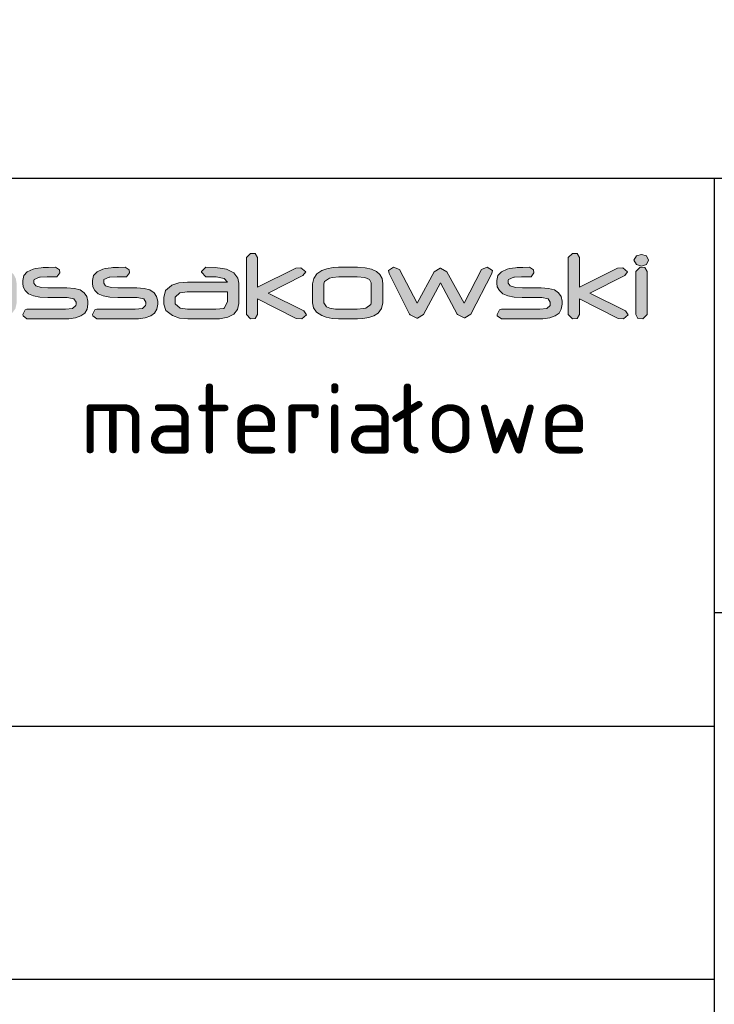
# Model space of a CAD drawing. Header units: millimetres. Extents: x -34919 to 306996, y -293018 to -145733.
# Tile 149 of 256: x 72996 to 73186, y -195884 to -195615. Entities that reach past the tile are written whole.
import ezdxf

# ---------------------------------------------------------------- set-up
doc = ezdxf.new("R2010")
doc.units = ezdxf.units.MM
doc.header["$LTSCALE"] = 3
doc.layers.add('Prz', color=5, linetype='Continuous')
doc.layers.add('TABELA', color=7, linetype='Continuous')
doc.layers.add('SIATKA', color=5, linetype='Continuous', lineweight=18)
doc.styles.add('Annotative', font='txt')
doc.styles.add('NOVE3', font='romans.shx', dxfattribs={"width": 0.7})

# ---------------------------------------------------------------- blocks, each defined once
blk = doc.blocks.new('structure pro')
h = blk.add_hatch(color=7)
h.dxf.hatch_style = 1
h.paths.add_polyline_path([(739.2, 22.6), (739.75, 24.09), (741.79, 25.19), (745.17, 25.58), (748.07, 25.58), (749.33, 27.39), (749.17, 28.65), (747.37, 29.9), (747.13, 29.9), (743.75, 29.75), (741, 29.43), (738.81, 28.88), (738.33, 28.65), (735.98, 27.23), (734.56, 25.19), (734.09, 22.6), (734.09, 8.31), (734.09, 7.76), (735.9, 6.34), (738.18, 6.5), (739.2, 8.31)])
h.paths.add_polyline_path([(553.28, 43.25), (550.33, 45.35), (549.87, 45.35), (544.24, 45.15), (539.6, 44.63), (536, 43.65), (535.15, 43.39), (531.22, 40.96), (528.86, 37.63), (528.08, 33.24), (528.08, 9.48), (528.21, 8.44), (531.15, 6.21), (534.95, 6.47), (536.72, 9.42), (536.72, 33.24), (537.63, 35.79), (540.91, 37.56), (546.6, 38.22), (551.38, 38.28), (553.54, 41.29)])
h.paths.add_polyline_path([(115.83, 43.25), (112.82, 45.35), (112.42, 45.35), (106.8, 45.15), (102.15, 44.63), (98.48, 43.65), (97.7, 43.39), (93.77, 40.96), (91.42, 37.63), (90.63, 33.24), (90.63, 9.48), (90.7, 8.44), (93.71, 6.21), (97.44, 6.47), (99.2, 9.42), (99.2, 33.24), (100.12, 35.79), (103.46, 37.56), (109.15, 38.22), (113.93, 38.28), (116.02, 41.29)])
h.paths.add_polyline_path([(1436.84, 35.09), (1434.56, 35.72), (1432.28, 35.09), (1431.18, 33.12), (1432.28, 31.08), (1434.56, 30.45), (1436.84, 31.08), (1437.86, 33.12)])
h.paths.add_polyline_path([(1436.13, 29.75), (1433.93, 29.98), (1432.05, 28.02), (1432.05, 8.31), (1432.99, 6.58), (1435.27, 6.34), (1437.15, 8.31), (1437.15, 28.02)])
h.paths.add_polyline_path([(1405.27, 36.11), (1403.07, 36.19), (1401.18, 34.3), (1401.18, 8.31), (1403.07, 6.34), (1405.27, 6.58), (1406.29, 8.31), (1406.29, 15.45), (1423.96, 6.58), (1426.47, 6.34), (1428.59, 8.15), (1427.33, 10.03), (1411.08, 18.12), (1426.94, 26.06), (1428.28, 27.86), (1426.08, 29.67), (1423.72, 29.51), (1406.29, 20.79), (1406.29, 34.3)])
h.paths.add_polyline_path([(1385.4, 28.65), (1383.59, 29.9), (1380.45, 29.83), (1377.94, 29.75), (1377.15, 29.67), (1374.48, 29.35), (1373.38, 29.04), (1370.71, 27.86), (1369.14, 26.13), (1368.67, 23.86), (1368.67, 22.6), (1368.82, 20.95), (1369.77, 19.22), (1371.34, 17.81), (1373.62, 16.87), (1376.6, 16.32), (1380.21, 16.08), (1388.62, 16.08), (1389.09, 16.08), (1392.07, 15.53), (1393.01, 13.96), (1393.01, 13.1), (1392.94, 12.47), (1391.44, 11.13), (1388.22, 10.74), (1370.71, 10.74), (1369.77, 10.51), (1368.75, 8.31), (1368.82, 7.68), (1370.71, 6.34), (1388.14, 6.34), (1389.64, 6.42), (1392.78, 6.81), (1395.21, 7.68), (1397.02, 9.01), (1398.04, 10.82), (1398.43, 13.1), (1398.43, 14.2), (1398.43, 14.35), (1397.96, 16.55), (1396.78, 18.28), (1394.9, 19.54), (1392.23, 20.24), (1388.85, 20.48), (1380.29, 20.48), (1377.15, 20.71), (1374.64, 21.42), (1373.85, 22.6), (1373.85, 23.86), (1373.93, 24.33), (1376.36, 25.43), (1376.68, 25.43), (1379.9, 25.51), (1383.59, 25.51), (1384.22, 25.58), (1385.55, 27.39)])
h.paths.add_polyline_path([(1324.29, 28.8), (1321.55, 29.98), (1321.47, 29.98), (1319.19, 28.33), (1319.5, 27.08), (1328.85, 8.46), (1329.09, 8.15), (1332.07, 6.74), (1332.38, 6.74), (1335.21, 8.38), (1342.99, 22.76), (1350.6, 8.46), (1350.68, 8.31), (1353.67, 6.81), (1353.98, 6.81), (1356.81, 8.46), (1366.39, 27.08), (1366.7, 28.33), (1366.7, 28.41), (1364.27, 29.98), (1361.6, 28.8), (1353.67, 13.49), (1345.89, 27.78), (1345.89, 27.86), (1342.99, 29.51), (1342.75, 29.51), (1340, 27.78), (1332.23, 13.49)])
h.paths.add_polyline_path([(1308.59, 29.67), (1305.13, 29.9), (1296.49, 29.9), (1293.98, 29.75), (1291.15, 29.2), (1288.8, 28.33), (1286.6, 26.92), (1285.11, 24.8), (1284.56, 22.36), (1284.56, 13.65), (1284.95, 11.45), (1286.36, 9.41), (1288.8, 7.83), (1290.84, 7.13), (1293.59, 6.58), (1296.49, 6.34), (1305.13, 6.34), (1307.49, 6.5), (1310.32, 6.97), (1312.59, 7.76), (1314.56, 9.01), (1316.05, 11.05), (1316.6, 13.65), (1316.6, 22.36), (1316.6, 22.44), (1316.28, 24.72), (1315.26, 26.61), (1313.69, 28.02), (1311.49, 29.04)])
h.paths.add_polyline_path([(1296.57, 25.51), (1304.97, 25.51), (1308.43, 25.19), (1310.63, 24.33), (1311.34, 22.76), (1311.34, 13.65), (1311.18, 12.86), (1308.82, 11.29), (1307.8, 11.05), (1304.97, 10.74), (1296.57, 10.74), (1295.08, 10.74), (1292.41, 11.21), (1291, 11.84), (1289.74, 13.65), (1289.74, 22.36), (1289.97, 23.39), (1292.33, 24.96), (1293.67, 25.27)], flags=16)
h.paths.add_polyline_path([(1258.48, 36.11), (1256.28, 36.19), (1254.4, 34.3), (1254.4, 8.31), (1256.28, 6.34), (1258.48, 6.58), (1259.5, 8.31), (1259.5, 15.45), (1277.17, 6.58), (1279.69, 6.34), (1281.81, 8.15), (1280.55, 10.03), (1264.29, 18.12), (1280.16, 26.06), (1281.49, 27.86), (1279.29, 29.67), (1276.94, 29.51), (1259.5, 20.79), (1259.5, 34.3)])
h.paths.add_polyline_path([(1240.1, 29.75), (1235.86, 29.9), (1233.9, 27.94), (1233.9, 27.63), (1235.86, 25.51), (1237.04, 25.51), (1237.28, 25.51), (1238.14, 25.58), (1238.85, 25.58), (1240.57, 25.51), (1244.34, 24.8), (1245.84, 23.15), (1227.54, 23.15), (1223.61, 22.76), (1220.47, 21.66), (1220.31, 21.58), (1217.56, 19.3), (1216.7, 16.16), (1216.7, 13.18), (1216.7, 13.02), (1217.72, 10.11), (1220.71, 7.83), (1223.93, 6.74), (1227.69, 6.34), (1240.34, 6.34), (1242.15, 6.42), (1245.99, 7.05), (1248.74, 8.46), (1250.39, 10.58), (1250.94, 13.41), (1250.94, 22.68), (1250.55, 24.96), (1248.66, 27.39), (1245.29, 29.04), (1243.56, 29.35)])
h.paths.add_polyline_path([(1240.42, 10.74), (1227.54, 10.74), (1224.16, 11.21), (1221.88, 13.25), (1221.88, 16.24), (1224.08, 18.2), (1227.46, 18.75), (1245.76, 18.75), (1245.76, 17.89), (1245.84, 16.71), (1245.84, 15.53), (1245.84, 14.67), (1245.84, 14.12), (1244.34, 11.29), (1244.11, 11.13)], flags=16)
h.paths.add_polyline_path([(1200.91, 28.65), (1199.11, 29.9), (1196.04, 29.83), (1193.45, 29.75), (1192.67, 29.67), (1190, 29.35), (1188.9, 29.04), (1186.31, 27.86), (1184.74, 26.13), (1184.19, 23.86), (1184.19, 22.6), (1184.42, 20.95), (1185.29, 19.22), (1186.86, 17.81), (1189.13, 16.87), (1192.12, 16.32), (1195.73, 16.08), (1204.13, 16.08), (1204.61, 16.08), (1207.59, 15.53), (1208.53, 13.96), (1208.53, 13.1), (1208.45, 12.47), (1206.96, 11.13), (1203.74, 10.74), (1186.23, 10.74), (1185.29, 10.51), (1184.26, 8.31), (1184.34, 7.68), (1186.23, 6.34), (1203.66, 6.34), (1205.16, 6.42), (1208.3, 6.81), (1210.81, 7.68), (1212.54, 9.01), (1213.56, 10.82), (1213.95, 13.1), (1213.95, 14.2), (1213.95, 14.35), (1213.48, 16.55), (1212.3, 18.28), (1210.42, 19.54), (1207.75, 20.24), (1204.37, 20.48), (1195.81, 20.48), (1192.67, 20.71), (1190.15, 21.42), (1189.37, 22.6), (1189.37, 23.86), (1189.45, 24.33), (1191.88, 25.43), (1192.2, 25.43), (1195.42, 25.51), (1199.11, 25.51), (1199.74, 25.58), (1201.07, 27.39)])
h.paths.add_polyline_path([(1169.11, 28.65), (1167.3, 29.9), (1164.16, 29.83), (1161.65, 29.75), (1160.86, 29.67), (1158.19, 29.35), (1157.09, 29.04), (1154.42, 27.86), (1152.85, 26.13), (1152.38, 23.86), (1152.38, 22.6), (1152.54, 20.95), (1153.48, 19.22), (1155.05, 17.81), (1157.33, 16.87), (1160.23, 16.32), (1163.92, 16.08), (1172.33, 16.08), (1172.72, 16.08), (1175.7, 15.53), (1176.72, 13.96), (1176.72, 13.1), (1176.65, 12.47), (1175.15, 11.13), (1171.86, 10.74), (1154.34, 10.74), (1153.48, 10.51), (1152.46, 8.31), (1152.54, 7.68), (1154.34, 6.34), (1171.86, 6.34), (1173.35, 6.42), (1176.49, 6.81), (1178.92, 7.68), (1180.73, 9.01), (1181.75, 10.82), (1182.07, 13.1), (1182.07, 14.2), (1182.07, 14.35), (1181.67, 16.55), (1180.49, 18.28), (1178.61, 19.54), (1175.94, 20.24), (1172.56, 20.48), (1163.92, 20.48), (1160.78, 20.71), (1158.35, 21.42), (1157.48, 22.6), (1157.48, 23.86), (1157.64, 24.33), (1160.08, 25.43), (1160.39, 25.43), (1163.61, 25.51), (1167.3, 25.51), (1167.93, 25.58), (1169.26, 27.39)])
h.paths.add_polyline_path([(1141.62, 29.67), (1138.16, 29.9), (1129.52, 29.9), (1127.01, 29.75), (1124.18, 29.2), (1121.83, 28.33), (1119.63, 26.92), (1118.06, 24.8), (1117.59, 22.36), (1117.59, 13.65), (1117.98, 11.45), (1119.39, 9.41), (1121.83, 7.83), (1123.87, 7.13), (1126.62, 6.58), (1129.52, 6.34), (1138.16, 6.34), (1140.52, 6.5), (1143.35, 6.97), (1145.62, 7.76), (1147.59, 9.01), (1149.08, 11.05), (1149.63, 13.65), (1149.63, 22.36), (1149.63, 22.44), (1149.24, 24.72), (1148.29, 26.61), (1146.72, 28.02), (1144.45, 29.04)])
h.paths.add_polyline_path([(1129.6, 25.51), (1138.01, 25.51), (1141.46, 25.19), (1143.66, 24.33), (1144.37, 22.76), (1144.37, 13.65), (1144.13, 12.86), (1141.85, 11.29), (1140.83, 11.05), (1138.01, 10.74), (1129.6, 10.74), (1128.11, 10.74), (1125.44, 11.21), (1123.95, 11.84), (1122.77, 13.65), (1122.77, 22.36), (1123.01, 23.39), (1125.36, 24.96), (1126.7, 25.27)], flags=16)
h.paths.add_polyline_path([(1086.96, 34.3), (1084.99, 36.19), (1082.72, 36.11), (1081.62, 34.3), (1081.62, 8.31), (1082.72, 6.58), (1084.99, 6.34), (1086.96, 8.31), (1086.96, 18.67), (1109.81, 6.66), (1112.64, 6.34), (1114.84, 8.15), (1113.58, 10.03), (1091.75, 21.58), (1112.8, 32.65), (1114.13, 34.46), (1111.93, 36.19), (1108.95, 36.03), (1086.96, 24.33)])
h.paths.add_polyline_path([(1052.94, 36.11), (1050.74, 36.19), (1048.78, 34.3), (1048.78, 20.56), (1044.07, 15.92), (1043.59, 15.14), (1044.62, 14.35), (1046.11, 14.67), (1048.78, 17.26), (1048.78, 8.31), (1049.88, 6.58), (1052.08, 6.34), (1053.96, 8.31), (1053.96, 22.29), (1058.83, 27), (1059.22, 27.78), (1058.2, 28.57), (1056.79, 28.33), (1053.96, 25.58), (1053.96, 34.3)])
h.paths.add_polyline_path([(1034.65, 29.67), (1031.51, 29.9), (1021.93, 29.9), (1019.02, 29.75), (1016.2, 29.28), (1013.92, 28.49), (1011.56, 27), (1009.99, 24.96), (1009.52, 22.44), (1009.52, 13.8), (1009.52, 13.1), (1010.38, 10.66), (1012.35, 8.54), (1013.05, 8.07), (1015.41, 7.13), (1018.63, 6.58), (1021.14, 6.42), (1022.32, 6.42), (1025.39, 6.34), (1026.01, 6.42), (1027.27, 8.31), (1027.19, 9.41), (1025.39, 10.74), (1023.89, 10.74), (1021.22, 10.82), (1018.79, 11.13), (1017.53, 11.53), (1015.49, 13.02), (1014.86, 15.45), (1014.86, 15.61), (1040.54, 15.61), (1040.86, 15.61), (1041.96, 17.73), (1041.96, 23.39), (1041.8, 24.72), (1040.62, 26.92), (1038.27, 28.57), (1037.24, 29.04)])
h.paths.add_polyline_path([(1022.71, 25.58), (1026.41, 25.58), (1028.06, 25.58), (1031.9, 25.35), (1034.73, 24.88), (1036.38, 24.01), (1036.93, 22.99), (1036.93, 20.09), (1014.7, 20.09), (1014.7, 22.76), (1015.18, 24.01), (1017.92, 25.19), (1019.89, 25.43)], flags=16)
h.paths.add_polyline_path([(965.23, 28.8), (962.48, 29.98), (962.4, 29.98), (960.04, 28.33), (960.36, 27.08), (969.78, 8.46), (969.94, 8.15), (973, 6.74), (973.32, 6.74), (976.14, 8.38), (983.84, 22.76), (991.46, 8.46), (991.54, 8.31), (994.52, 6.81), (994.91, 6.81), (997.66, 8.46), (1007.24, 27.08), (1007.64, 28.33), (1007.64, 28.41), (1005.2, 29.98), (1002.45, 28.8), (994.52, 13.49), (986.82, 27.78), (986.75, 27.86), (983.84, 29.51), (983.68, 29.51), (980.85, 27.78), (973.16, 13.49)])
h.paths.add_polyline_path([(946.61, 29.75), (942.37, 29.9), (940.41, 27.94), (940.41, 27.63), (942.37, 25.51), (943.55, 25.51), (943.79, 25.51), (944.65, 25.58), (945.36, 25.58), (947.08, 25.51), (950.85, 24.8), (952.35, 23.15), (934.05, 23.15), (930.2, 22.76), (926.98, 21.66), (926.82, 21.58), (924.07, 19.3), (923.21, 16.16), (923.21, 13.18), (923.21, 13.02), (924.23, 10.11), (927.21, 7.83), (930.43, 6.74), (934.2, 6.34), (946.85, 6.34), (948.66, 6.42), (952.5, 7.05), (955.25, 8.46), (956.9, 10.58), (957.45, 13.41), (957.45, 22.68), (957.06, 24.96), (955.17, 27.39), (951.8, 29.04), (950.07, 29.35)])
h.paths.add_polyline_path([(946.93, 10.74), (934.05, 10.74), (930.67, 11.21), (928.39, 13.25), (928.39, 16.24), (930.59, 18.2), (933.97, 18.75), (952.27, 18.75), (952.27, 17.89), (952.35, 16.71), (952.35, 15.53), (952.35, 14.67), (952.35, 14.12), (950.85, 11.29), (950.62, 11.13)], flags=16)
h.paths.add_polyline_path([(911.82, 35.95), (907.89, 36.19), (885.28, 36.19), (883.31, 34.3), (883.31, 8.31), (885.28, 6.34), (887.63, 6.58), (888.81, 8.31), (888.81, 17.02), (907.66, 17.02), (909.07, 17.1), (912.76, 17.49), (915.98, 18.52), (917.4, 19.22), (919.68, 21.66), (920.46, 24.96), (920.46, 29.59), (920.38, 30.3), (918.97, 32.97), (915.75, 34.93), (915.12, 35.17)])
h.paths.add_polyline_path([(888.81, 31.79), (907.97, 31.79), (910.41, 31.71), (913.86, 30.85), (915.04, 29.2), (915.04, 25.11), (914.57, 23.54), (912.29, 22.05), (907.97, 21.5), (888.81, 21.5)], flags=16)
h.paths.add_polyline_path([(851.51, 11.05), (852.6, 9.09), (851.51, 7.05), (849.23, 6.42), (846.95, 7.05), (845.85, 9.09), (846.95, 11.05), (849.23, 11.68)])
h.paths.add_polyline_path([(828.34, 38.54), (827.32, 38.7), (825.59, 38.07), (824.72, 36.42), (825.59, 34.77), (827.39, 34.22), (829.12, 34.85), (829.99, 36.42), (829.75, 37.36), (829.2, 38.07)])
h.paths.add_polyline_path([(842.47, 28.41), (840.82, 29.12), (838.86, 28.49), (812.39, 11.29), (810.98, 9.17), (812.16, 7.05), (814.59, 6.34), (841.69, 6.34), (841.85, 6.34), (843.73, 8.54), (843.73, 8.7), (841.69, 10.74), (820.17, 10.82), (842.47, 25.35), (843.1, 26.68)])
h.paths.add_polyline_path([(801.01, 29.59), (796.45, 29.9), (788.05, 29.9), (784.99, 29.75), (781.14, 29.04), (778.39, 27.7), (776.74, 25.74), (776.19, 23.15), (776.19, 8.31), (777.21, 6.58), (779.41, 6.34), (781.37, 8.31), (781.37, 23.23), (781.37, 23.39), (783.89, 25.35), (785.3, 25.43), (787.58, 25.51), (796.45, 25.51), (798.96, 25.51), (800.38, 25.35), (800.77, 25.27), (802.97, 23.23), (802.97, 8.31), (804.07, 6.58), (806.27, 6.34), (808.23, 8.31), (808.23, 23.23), (808, 24.8), (806.82, 27.08), (804.46, 28.65)])
h.paths.add_polyline_path([(771.79, 35.09), (769.51, 35.72), (767.24, 35.09), (766.14, 33.12), (767.24, 31.08), (769.51, 30.45), (771.79, 31.08), (772.89, 33.12)])
h.paths.add_polyline_path([(771.16, 29.75), (768.96, 29.98), (767, 28.02), (767, 8.31), (768.02, 6.58), (770.22, 6.34), (772.18, 8.31), (772.18, 28.02)])
h.paths.add_polyline_path([(730.01, 36.03), (727.81, 36.19), (725.85, 34.3), (725.85, 29.67), (710.45, 29.67), (706.84, 29.51), (703.23, 28.65), (700.56, 27.23), (698.91, 25.11), (698.2, 22.36), (698.12, 20.09), (698.12, 16.08), (698.2, 13.02), (698.52, 11.21), (699.93, 9.09), (702.44, 7.6), (705.98, 6.66), (710.53, 6.34), (718.39, 6.34), (719.49, 6.42), (723.18, 6.81), (726.4, 7.83), (727.5, 8.38), (730.17, 10.66), (731.03, 13.57), (731.03, 34.3)])
h.paths.add_polyline_path([(717.91, 10.74), (710.45, 10.74), (709.35, 10.74), (706.06, 10.98), (705.03, 11.37), (703.39, 13.96), (703.39, 22.29), (703.7, 23.39), (705.9, 24.88), (710.3, 25.35), (725.85, 25.35), (725.85, 13.73), (725.22, 12.23), (722.63, 11.13)], flags=16)
h.paths.add_polyline_path([(598.24, 45.02), (592.41, 45.35), (578.08, 45.35), (573.83, 45.15), (569.18, 44.3), (565.19, 42.73), (561.52, 40.38), (558.97, 36.97), (558.12, 32.78), (558.12, 18.38), (558.77, 14.72), (561.13, 11.25), (565.25, 8.63), (568.59, 7.46), (573.17, 6.54), (578.08, 6.21), (592.41, 6.21), (596.34, 6.34), (601.05, 7.13), (604.91, 8.57), (608.12, 10.66), (610.67, 14.07), (611.52, 18.38), (611.52, 32.85), (611.52, 33.05), (610.93, 36.84), (609.36, 39.92), (606.68, 42.27), (602.95, 43.97)])
h.paths.add_polyline_path([(578.21, 38.08), (592.15, 38.08), (597.91, 37.63), (601.58, 36.06), (602.82, 33.44), (602.82, 18.38), (602.49, 17.01), (598.63, 14.39), (596.93, 13.93), (592.22, 13.41), (578.21, 13.41), (575.72, 13.54), (571.27, 14.26), (568.85, 15.31), (566.76, 18.38), (566.76, 32.78), (567.22, 34.55), (571.14, 37.1), (573.3, 37.69)], flags=16)
h.paths.add_polyline_path([(508.97, 45.09), (502.82, 45.35), (489.14, 45.35), (484.49, 45.22), (479.71, 44.63), (476.24, 43.65), (472.71, 41.55), (470.29, 38.15), (469.44, 33.77), (469.44, -1.45), (469.57, -2.43), (472.65, -4.65), (476.31, -4.33), (478.08, -1.45), (478.08, 6.54), (504.91, 6.54), (510.08, 6.8), (514.92, 7.78), (518.65, 9.42), (521.4, 11.84), (522.97, 14.92), (523.56, 18.65), (523.56, 33.83), (523.5, 34.55), (522.78, 37.82), (520.95, 40.57), (518.07, 42.67), (514.07, 44.17)])
h.paths.add_polyline_path([(504.91, 13.74), (478.08, 13.74), (478.08, 33.5), (478.08, 33.9), (479.52, 36.25), (483.31, 37.69), (489.47, 38.15), (502.95, 38.15), (506.09, 38.08), (510.08, 37.76), (512.9, 36.84), (514.86, 33.77), (514.86, 18.52), (513.94, 16.09), (510.67, 14.33)], flags=16)
h.paths.add_polyline_path([(405.23, 45.02), (400.13, 45.41), (384.03, 45.41), (379.25, 45.22), (374.61, 44.43), (370.74, 43.06), (366.75, 40.57), (364.2, 37.17), (363.35, 32.98), (363.35, 18.58), (363.41, 17.47), (364.85, 13.41), (368.13, 9.81), (369.3, 9.09), (373.3, 7.46), (378.6, 6.47), (382.79, 6.28), (384.75, 6.21), (389.85, 6.21), (390.9, 6.28), (393.06, 9.42), (392.8, 11.32), (389.85, 13.41), (387.37, 13.48), (382.98, 13.61), (378.79, 14.13), (376.83, 14.79), (373.43, 17.34), (372.25, 21.26), (372.25, 21.59), (415.12, 21.59), (415.64, 21.59), (417.47, 25.13), (417.47, 34.55), (417.28, 36.78), (415.25, 40.44), (411.32, 43.19), (409.62, 43.91)])
h.paths.add_polyline_path([(385.4, 38.22), (391.56, 38.28), (394.24, 38.22), (400.72, 37.82), (405.37, 36.97), (408.18, 35.66), (409.1, 33.83), (409.1, 29.05), (371.99, 29.05), (371.99, 33.5), (372.84, 35.6), (377.42, 37.56), (380.69, 37.95)], flags=16)
edge = h.paths.add_edge_path()
edge.add_line((357.72, 38.28), (359.88, 41.29))
edge.add_line((359.88, 41.29), (359.62, 43.25))
edge.add_line((359.62, 43.25), (356.67, 45.35))
edge.add_line((356.67, 45.35), (356.21, 45.35))
edge.add_line((356.21, 45.35), (350.59, 45.15))
edge.add_line((350.59, 45.15), (345.94, 44.63))
edge.add_line((345.94, 44.63), (342.34, 43.65))
edge.add_line((342.34, 43.65), (341.49, 43.39))
edge.add_line((341.49, 43.39), (337.56, 40.96))
edge.add_line((337.56, 40.96), (335.21, 37.63))
edge.add_line((335.21, 37.63), (334.42, 33.24))
edge.add_line((334.42, 33.24), (334.42, 9.48))
edge.add_line((334.42, 9.48), (334.55, 8.44))
edge.add_line((334.55, 8.44), (337.5, 6.21))
edge.add_line((337.5, 6.21), (341.23, 6.47))
edge.add_line((341.23, 6.47), (343.06, 9.42))
edge.add_line((343.06, 9.42), (343.06, 33.24))
edge.add_line((343.06, 33.24), (343.98, 35.79))
edge.add_line((343.98, 35.79), (347.25, 37.56))
edge.add_line((347.25, 37.56), (352.94, 38.22))
edge.add_line((352.94, 38.22), (357.72, 38.28))
edge.add_line((357.72, 38.28), (352.94, 38.22))
h.paths.add_polyline_path([(281.74, 45.09), (278.01, 45.35), (276.96, 45.28), (274.8, 42.14), (274.8, 17.86), (274.86, 16.88), (275.65, 13.61), (277.55, 10.92), (280.49, 8.9), (284.55, 7.39), (289.66, 6.47), (295.81, 6.21), (299.87, 6.21), (300.19, 6.15), (302.74, 6.15), (304.51, 6.08), (305.23, 6.08), (311.71, 6.34), (317.14, 7.13), (321.59, 8.31), (325.06, 10.01), (327.55, 12.17), (328.99, 14.79), (329.51, 17.86), (329.51, 42.14), (329.38, 43.25), (326.31, 45.35), (322.51, 45.09), (320.74, 42.14), (320.74, 17.8), (320.74, 17.21), (319.04, 15.11), (315.05, 13.87), (308.63, 13.41), (295.81, 13.41), (293.71, 13.48), (288.02, 14.13), (284.55, 15.57), (283.44, 17.86), (283.44, 42.14)])
h.paths.add_polyline_path([(252.15, 55.69), (248.49, 55.95), (247.51, 55.89), (245.28, 52.74), (245.28, 45.02), (242.53, 45.02), (240.96, 44.83), (238.93, 41.49), (240.96, 38.08), (242.53, 37.95), (245.28, 37.89), (245.28, 9.42), (247.05, 6.47), (250.71, 6.21), (251.76, 6.28), (253.92, 9.42), (253.92, 37.89), (267.53, 37.89), (268.58, 37.95), (270.81, 41.03), (270.54, 42.93), (267.53, 45.02), (253.92, 45.02), (253.92, 52.74)])
h.paths.add_polyline_path([(236.05, 43.32), (232.91, 45.35), (198.75, 45.35), (194.17, 45.15), (189.19, 44.24), (185.33, 42.6), (182.58, 40.31), (180.95, 37.23), (180.42, 33.5), (180.42, 18.06), (181.14, 13.87), (183.43, 10.4), (187.36, 7.98), (190.18, 7.06), (194.76, 6.41), (200.58, 6.21), (232.45, 6.21), (234.35, 6.47), (236.45, 9.42), (236.19, 11.32), (233.24, 13.41), (200.84, 13.41), (199.01, 13.48), (193.45, 14.2), (190.11, 15.83), (189, 18.45), (189, 33.77), (189.98, 35.99), (193.38, 37.56), (199.4, 38.08), (232.91, 38.08), (234.35, 38.35), (236.25, 41.75)])
h.paths.add_polyline_path([(127.87, 45.09), (124.21, 45.35), (123.16, 45.28), (121, 42.14), (121, 17.86), (121, 16.88), (121.85, 13.61), (123.75, 10.92), (126.69, 8.9), (130.75, 7.39), (135.79, 6.47), (141.94, 6.21), (146, 6.21), (146.33, 6.15), (148.88, 6.15), (150.71, 6.08), (151.43, 6.08), (157.85, 6.34), (163.28, 7.13), (167.79, 8.31), (171.2, 10.01), (173.68, 12.17), (175.19, 14.79), (175.65, 17.86), (175.65, 42.14), (175.58, 43.25), (172.44, 45.35), (168.71, 45.09), (166.94, 42.14), (166.94, 17.8), (166.88, 17.21), (165.24, 15.11), (161.18, 13.87), (154.83, 13.41), (141.94, 13.41), (139.91, 13.48), (134.15, 14.13), (130.75, 15.57), (129.57, 17.86), (129.57, 42.14)])
h.paths.add_polyline_path([(69.3, 55.69), (65.63, 55.95), (64.65, 55.89), (62.49, 52.74), (62.49, 45.02), (59.67, 45.02), (58.1, 44.83), (56.07, 41.49), (58.1, 38.08), (59.67, 37.95), (62.49, 37.89), (62.49, 9.42), (64.19, 6.47), (67.92, 6.21), (68.9, 6.28), (71.06, 9.42), (71.06, 37.89), (84.68, 37.89), (85.79, 37.95), (87.95, 41.03), (87.69, 42.93), (84.68, 45.02), (71.06, 45.02), (71.06, 52.74)])
h.paths.add_polyline_path([(31.73, 43.25), (28.78, 45.35), (23.55, 45.35), (19.29, 45.15), (17.98, 45.09), (13.6, 44.5), (11.7, 44.04), (7.38, 42.08), (4.7, 39.13), (3.85, 35.34), (3.85, 33.18), (4.18, 30.49), (5.68, 27.61), (8.3, 25.32), (12.09, 23.69), (17.07, 22.77), (23.16, 22.44), (37.16, 22.44), (37.88, 22.44), (42.85, 21.46), (44.49, 18.84), (44.49, 17.4), (44.36, 16.36), (41.87, 14.2), (36.44, 13.41), (7.25, 13.41), (5.75, 13.15), (4.04, 9.42), (4.18, 8.37), (7.25, 6.21), (36.38, 6.21), (38.8, 6.28), (44.1, 6.93), (48.16, 8.44), (51.1, 10.66), (52.87, 13.61), (53.46, 17.4), (53.46, 19.17), (53.46, 19.5), (52.74, 23.16), (50.77, 26.04), (47.57, 28.14), (43.18, 29.38), (37.49, 29.77), (23.22, 29.77), (17.98, 30.03), (13.86, 31.21), (12.49, 33.31), (12.49, 35.34), (12.62, 36.12), (16.74, 37.95), (17.26, 38.02), (22.57, 38.08), (28.78, 38.08), (29.83, 38.22), (31.99, 41.29)])
edge = h.paths.add_edge_path()
edge.add_line((748.07, 25.58), (745.17, 25.58))
edge.add_line((551.38, 38.28), (546.6, 38.22))
edge.add_line((113.93, 38.28), (109.15, 38.22))
at = {"color": 7, "lineweight": 0}
for p, q in [((1256.28, 36.19), (1254.4, 34.3)), ((1258.48, 36.11), (1256.28, 36.19)), ((1259.5, 34.3), (1258.48, 36.11)), ((1403.07, 36.19), (1401.18, 34.3)), ((1405.27, 36.11), (1403.07, 36.19)), ((1406.29, 34.3), (1405.27, 36.11)), ((1254.4, 34.3), (1254.4, 8.31)), ((1259.5, 20.79), (1259.5, 34.3)), ((1401.18, 34.3), (1401.18, 8.31)), ((1406.29, 20.79), (1406.29, 34.3)), ((1432.28, 35.09), (1431.18, 33.12)), ((1431.18, 33.12), (1432.28, 31.08)), ((1434.56, 35.72), (1432.28, 35.09)), ((1436.84, 35.09), (1434.56, 35.72)), ((1437.86, 33.12), (1436.84, 35.09)), ((1436.84, 31.08), (1437.86, 33.12)), ((1154.42, 27.86), (1152.85, 26.13)), ((1157.09, 29.04), (1154.42, 27.86)), ((1158.19, 29.35), (1157.09, 29.04)), ((1160.86, 29.67), (1158.19, 29.35)), ((1161.65, 29.75), (1160.86, 29.67)), ((1164.16, 29.83), (1161.65, 29.75)), ((1167.3, 29.9), (1164.16, 29.83)), ((1169.11, 28.65), (1167.3, 29.9)), ((1167.93, 25.58), (1169.26, 27.39)), ((1169.26, 27.39), (1169.11, 28.65)), ((1186.31, 27.86), (1184.74, 26.13)), ((1188.9, 29.04), (1186.31, 27.86)), ((1190, 29.35), (1188.9, 29.04)), ((1192.67, 29.67), (1190, 29.35)), ((1193.45, 29.75), (1192.67, 29.67)), ((1196.04, 29.83), (1193.45, 29.75)), ((1199.11, 29.9), (1196.04, 29.83)), ((1200.91, 28.65), (1199.11, 29.9)), ((1199.74, 25.58), (1201.07, 27.39)), ((1201.07, 27.39), (1200.91, 28.65)), ((1235.86, 29.9), (1233.9, 27.94)), ((1233.9, 27.94), (1233.9, 27.63)), ((1233.9, 27.63), (1235.86, 25.51)), ((1240.1, 29.75), (1235.86, 29.9)), ((1243.56, 29.35), (1240.1, 29.75)), ((1245.29, 29.04), (1243.56, 29.35)), ((1248.66, 27.39), (1245.29, 29.04)), ((1250.55, 24.96), (1248.66, 27.39)), ((1276.94, 29.51), (1259.5, 20.79)), ((1279.29, 29.67), (1276.94, 29.51)), ((1281.49, 27.86), (1279.29, 29.67)), ((1280.16, 26.06), (1281.49, 27.86)), ((1288.8, 28.33), (1286.6, 26.92)), ((1291.15, 29.2), (1288.8, 28.33)), ((1293.98, 29.75), (1291.15, 29.2)), ((1296.49, 29.9), (1293.98, 29.75)), ((1305.13, 29.9), (1296.49, 29.9)), ((1308.59, 29.67), (1305.13, 29.9)), ((1311.49, 29.04), (1308.59, 29.67)), ((1313.69, 28.02), (1311.49, 29.04)), ((1315.26, 26.61), (1313.69, 28.02)), ((1321.47, 29.98), (1319.19, 28.33)), ((1319.19, 28.33), (1319.5, 27.08)), ((1319.5, 27.08), (1328.85, 8.46)), ((1321.55, 29.98), (1321.47, 29.98)), ((1324.29, 28.8), (1321.55, 29.98)), ((1332.23, 13.49), (1324.29, 28.8)), ((1340, 27.78), (1332.23, 13.49)), ((1342.75, 29.51), (1340, 27.78)), ((1342.99, 29.51), (1342.75, 29.51)), ((1345.89, 27.86), (1342.99, 29.51)), ((1345.89, 27.78), (1345.89, 27.86)), ((1353.67, 13.49), (1345.89, 27.78)), ((1361.6, 28.8), (1353.67, 13.49)), ((1356.81, 8.46), (1366.39, 27.08)), ((1364.27, 29.98), (1361.6, 28.8)), ((1366.7, 28.41), (1364.27, 29.98)), ((1366.39, 27.08), (1366.7, 28.33)), ((1366.7, 28.33), (1366.7, 28.41)), ((1370.71, 27.86), (1369.14, 26.13)), ((1373.38, 29.04), (1370.71, 27.86)), ((1374.48, 29.35), (1373.38, 29.04)), ((1377.15, 29.67), (1374.48, 29.35)), ((1377.94, 29.75), (1377.15, 29.67)), ((1380.45, 29.83), (1377.94, 29.75)), ((1383.59, 29.9), (1380.45, 29.83)), ((1385.4, 28.65), (1383.59, 29.9)), ((1384.22, 25.58), (1385.55, 27.39)), ((1385.55, 27.39), (1385.4, 28.65)), ((1423.72, 29.51), (1406.29, 20.79)), ((1426.08, 29.67), (1423.72, 29.51)), ((1428.28, 27.86), (1426.08, 29.67)), ((1426.94, 26.06), (1428.28, 27.86)), ((1433.93, 29.98), (1432.05, 28.02)), ((1432.05, 28.02), (1432.05, 8.31)), ((1432.28, 31.08), (1434.56, 30.45)), ((1436.13, 29.75), (1433.93, 29.98)), ((1434.56, 30.45), (1436.84, 31.08)), ((1437.15, 28.02), (1436.13, 29.75)), ((1437.15, 8.31), (1437.15, 28.02)), ((1152.85, 26.13), (1152.38, 23.86)), ((1152.38, 23.86), (1152.38, 22.6)), ((1152.38, 22.6), (1152.54, 20.95)), ((1157.48, 23.86), (1157.64, 24.33)), ((1157.48, 22.6), (1157.48, 23.86)), ((1158.35, 21.42), (1157.48, 22.6)), ((1157.64, 24.33), (1160.08, 25.43)), ((1160.08, 25.43), (1160.39, 25.43)), ((1160.39, 25.43), (1163.61, 25.51)), ((1163.61, 25.51), (1167.3, 25.51)), ((1167.3, 25.51), (1167.93, 25.58)), ((1184.74, 26.13), (1184.19, 23.86)), ((1184.19, 23.86), (1184.19, 22.6)), ((1184.19, 22.6), (1184.42, 20.95)), ((1189.37, 23.86), (1189.45, 24.33)), ((1189.37, 22.6), (1189.37, 23.86)), ((1190.15, 21.42), (1189.37, 22.6)), ((1189.45, 24.33), (1191.88, 25.43)), ((1191.88, 25.43), (1192.2, 25.43)), ((1192.2, 25.43), (1195.42, 25.51)), ((1195.42, 25.51), (1199.11, 25.51)), ((1199.11, 25.51), (1199.74, 25.58)), ((1223.61, 22.76), (1220.47, 21.66)), ((1227.54, 23.15), (1223.61, 22.76)), ((1245.84, 23.15), (1227.54, 23.15)), ((1227.54, 23.15), (1227.54, 23.15)), ((1235.86, 25.51), (1237.04, 25.51)), ((1237.04, 25.51), (1237.28, 25.51)), ((1237.28, 25.51), (1238.14, 25.58)), ((1238.14, 25.58), (1238.85, 25.58)), ((1238.85, 25.58), (1240.57, 25.51)), ((1240.57, 25.51), (1244.34, 24.8)), ((1244.34, 24.8), (1245.84, 23.15)), ((1250.94, 22.68), (1250.55, 24.96)), ((1250.94, 13.41), (1250.94, 22.68)), ((1264.29, 18.12), (1280.16, 26.06)), ((1285.11, 24.8), (1284.56, 22.36)), ((1286.6, 26.92), (1285.11, 24.8)), ((1289.74, 22.36), (1289.97, 23.39)), ((1289.97, 23.39), (1292.33, 24.96)), ((1292.33, 24.96), (1293.67, 25.27)), ((1293.67, 25.27), (1296.57, 25.51)), ((1296.57, 25.51), (1304.97, 25.51)), ((1304.97, 25.51), (1308.43, 25.19)), ((1308.43, 25.19), (1310.63, 24.33)), ((1310.63, 24.33), (1311.34, 22.76)), ((1311.34, 22.76), (1311.34, 13.65)), ((1316.28, 24.72), (1315.26, 26.61)), ((1316.6, 22.44), (1316.28, 24.72)), ((1335.21, 8.38), (1342.99, 22.76)), ((1342.99, 22.76), (1350.6, 8.46)), ((1369.14, 26.13), (1368.67, 23.86)), ((1368.67, 23.86), (1368.67, 22.6)), ((1368.67, 22.6), (1368.82, 20.95)), ((1373.85, 23.86), (1373.93, 24.33)), ((1373.85, 22.6), (1373.85, 23.86)), ((1374.64, 21.42), (1373.85, 22.6)), ((1373.93, 24.33), (1376.36, 25.43)), ((1376.36, 25.43), (1376.68, 25.43)), ((1376.68, 25.43), (1379.9, 25.51)), ((1379.9, 25.51), (1383.59, 25.51)), ((1383.59, 25.51), (1384.22, 25.58)), ((1411.08, 18.12), (1426.94, 26.06)), ((1152.54, 20.95), (1153.48, 19.22)), ((1153.48, 19.22), (1155.05, 17.81)), ((1160.78, 20.71), (1158.35, 21.42)), ((1163.92, 20.48), (1160.78, 20.71)), ((1172.56, 20.48), (1163.92, 20.48)), ((1175.94, 20.24), (1172.56, 20.48)), ((1178.61, 19.54), (1175.94, 20.24)), ((1180.49, 18.28), (1178.61, 19.54)), ((1181.67, 16.55), (1180.49, 18.28)), ((1184.42, 20.95), (1185.29, 19.22)), ((1185.29, 19.22), (1186.86, 17.81)), ((1192.67, 20.71), (1190.15, 21.42)), ((1195.81, 20.48), (1192.67, 20.71)), ((1204.37, 20.48), (1195.81, 20.48)), ((1207.75, 20.24), (1204.37, 20.48)), ((1210.42, 19.54), (1207.75, 20.24)), ((1212.3, 18.28), (1210.42, 19.54)), ((1213.48, 16.55), (1212.3, 18.28)), ((1217.56, 19.3), (1216.7, 16.16)), ((1220.31, 21.58), (1217.56, 19.3)), ((1220.47, 21.66), (1220.31, 21.58)), ((1221.88, 16.24), (1224.08, 18.2)), ((1224.08, 18.2), (1227.46, 18.75)), ((1227.46, 18.75), (1245.76, 18.75)), ((1245.76, 18.75), (1245.76, 17.89)), ((1259.5, 20.79), (1259.5, 20.79)), ((1280.55, 10.03), (1264.29, 18.12)), ((1284.56, 22.36), (1284.56, 13.65)), ((1289.74, 13.65), (1289.74, 22.36)), ((1316.6, 22.36), (1316.6, 22.44)), ((1316.6, 13.65), (1316.6, 22.36)), ((1368.82, 20.95), (1369.77, 19.22)), ((1369.77, 19.22), (1371.34, 17.81)), ((1377.15, 20.71), (1374.64, 21.42)), ((1380.29, 20.48), (1377.15, 20.71)), ((1388.85, 20.48), (1380.29, 20.48)), ((1392.23, 20.24), (1388.85, 20.48)), ((1394.9, 19.54), (1392.23, 20.24)), ((1396.78, 18.28), (1394.9, 19.54)), ((1397.96, 16.55), (1396.78, 18.28)), ((1406.29, 20.79), (1406.29, 20.79)), ((1427.33, 10.03), (1411.08, 18.12)), ((1155.05, 17.81), (1157.33, 16.87)), ((1157.33, 16.87), (1160.23, 16.32)), ((1160.23, 16.32), (1163.92, 16.08)), ((1163.92, 16.08), (1172.33, 16.08)), ((1172.33, 16.08), (1172.72, 16.08)), ((1172.72, 16.08), (1175.7, 15.53)), ((1175.7, 15.53), (1176.72, 13.96)), ((1176.72, 13.96), (1176.72, 13.1)), ((1182.07, 14.35), (1181.67, 16.55)), ((1182.07, 14.2), (1182.07, 14.35)), ((1182.07, 13.1), (1182.07, 14.2)), ((1186.86, 17.81), (1189.13, 16.87)), ((1189.13, 16.87), (1192.12, 16.32)), ((1192.12, 16.32), (1195.73, 16.08)), ((1195.73, 16.08), (1204.13, 16.08)), ((1204.13, 16.08), (1204.61, 16.08)), ((1204.61, 16.08), (1207.59, 15.53)), ((1207.59, 15.53), (1208.53, 13.96)), ((1208.53, 13.96), (1208.53, 13.1)), ((1213.95, 14.35), (1213.48, 16.55)), ((1213.95, 14.2), (1213.95, 14.35)), ((1213.95, 13.1), (1213.95, 14.2)), ((1216.7, 16.16), (1216.7, 13.18)), ((1221.88, 13.25), (1221.88, 16.24)), ((1245.84, 14.12), (1244.34, 11.29)), ((1245.76, 17.89), (1245.84, 16.71)), ((1245.84, 16.71), (1245.84, 15.53)), ((1245.84, 15.53), (1245.84, 14.67)), ((1245.84, 14.67), (1245.84, 14.12)), ((1259.5, 15.45), (1277.17, 6.58)), ((1259.5, 8.31), (1259.5, 15.45)), ((1284.56, 13.65), (1284.95, 11.45)), ((1291, 11.84), (1289.74, 13.65)), ((1311.34, 13.65), (1311.18, 12.86)), ((1316.05, 11.05), (1316.6, 13.65)), ((1371.34, 17.81), (1373.62, 16.87)), ((1373.62, 16.87), (1376.6, 16.32)), ((1376.6, 16.32), (1380.21, 16.08)), ((1380.21, 16.08), (1388.62, 16.08)), ((1388.62, 16.08), (1389.09, 16.08)), ((1389.09, 16.08), (1392.07, 15.53)), ((1392.07, 15.53), (1393.01, 13.96)), ((1393.01, 13.96), (1393.01, 13.1)), ((1398.43, 14.35), (1397.96, 16.55)), ((1398.43, 14.2), (1398.43, 14.35)), ((1398.43, 13.1), (1398.43, 14.2)), ((1406.29, 15.45), (1423.96, 6.58)), ((1406.29, 8.31), (1406.29, 15.45)), ((1153.48, 10.51), (1152.46, 8.31)), ((1154.34, 10.74), (1153.48, 10.51)), ((1171.86, 10.74), (1154.34, 10.74)), ((1175.15, 11.13), (1171.86, 10.74)), ((1176.65, 12.47), (1175.15, 11.13)), ((1176.72, 13.1), (1176.65, 12.47)), ((1178.92, 7.68), (1180.73, 9.01)), ((1180.73, 9.01), (1181.75, 10.82)), ((1181.75, 10.82), (1182.07, 13.1)), ((1185.29, 10.51), (1184.26, 8.31)), ((1186.23, 10.74), (1185.29, 10.51)), ((1203.74, 10.74), (1186.23, 10.74)), ((1206.96, 11.13), (1203.74, 10.74)), ((1208.45, 12.47), (1206.96, 11.13)), ((1208.53, 13.1), (1208.45, 12.47)), ((1210.81, 7.68), (1212.54, 9.01)), ((1212.54, 9.01), (1213.56, 10.82)), ((1213.56, 10.82), (1213.95, 13.1)), ((1216.7, 13.18), (1216.7, 13.02)), ((1216.7, 13.02), (1217.72, 10.11)), ((1217.72, 10.11), (1220.71, 7.83)), ((1224.16, 11.21), (1221.88, 13.25)), ((1227.54, 10.74), (1224.16, 11.21)), ((1240.42, 10.74), (1227.54, 10.74)), ((1244.11, 11.13), (1240.42, 10.74)), ((1244.34, 11.29), (1244.11, 11.13)), ((1248.74, 8.46), (1250.39, 10.58)), ((1250.39, 10.58), (1250.94, 13.41)), ((1281.81, 8.15), (1280.55, 10.03)), ((1284.95, 11.45), (1286.36, 9.41)), ((1286.36, 9.41), (1288.8, 7.83)), ((1292.41, 11.21), (1291, 11.84)), ((1295.08, 10.74), (1292.41, 11.21)), ((1296.57, 10.74), (1295.08, 10.74)), ((1304.97, 10.74), (1296.57, 10.74)), ((1307.8, 11.05), (1304.97, 10.74)), ((1308.82, 11.29), (1307.8, 11.05)), ((1311.18, 12.86), (1308.82, 11.29)), ((1312.59, 7.76), (1314.56, 9.01)), ((1314.56, 9.01), (1316.05, 11.05)), ((1369.77, 10.51), (1368.75, 8.31)), ((1370.71, 10.74), (1369.77, 10.51)), ((1388.22, 10.74), (1370.71, 10.74)), ((1391.44, 11.13), (1388.22, 10.74)), ((1392.94, 12.47), (1391.44, 11.13)), ((1393.01, 13.1), (1392.94, 12.47)), ((1395.21, 7.68), (1397.02, 9.01)), ((1397.02, 9.01), (1398.04, 10.82)), ((1398.04, 10.82), (1398.43, 13.1)), ((1428.59, 8.15), (1427.33, 10.03)), ((1152.46, 8.31), (1152.54, 7.68)), ((1152.54, 7.68), (1154.34, 6.34)), ((1154.34, 6.34), (1171.86, 6.34)), ((1171.86, 6.34), (1173.35, 6.42)), ((1173.35, 6.42), (1176.49, 6.81)), ((1176.49, 6.81), (1178.92, 7.68)), ((1184.26, 8.31), (1184.34, 7.68)), ((1184.34, 7.68), (1186.23, 6.34)), ((1186.23, 6.34), (1203.66, 6.34)), ((1203.66, 6.34), (1205.16, 6.42)), ((1205.16, 6.42), (1208.3, 6.81)), ((1208.3, 6.81), (1210.81, 7.68)), ((1220.71, 7.83), (1220.71, 7.83)), ((1220.71, 7.83), (1223.93, 6.74)), ((1223.93, 6.74), (1227.69, 6.34)), ((1227.69, 6.34), (1240.34, 6.34)), ((1240.34, 6.34), (1242.15, 6.42)), ((1242.15, 6.42), (1245.99, 7.05)), ((1245.99, 7.05), (1248.74, 8.46)), ((1254.4, 8.31), (1256.28, 6.34)), ((1256.28, 6.34), (1258.48, 6.58)), ((1258.48, 6.58), (1259.5, 8.31)), ((1277.17, 6.58), (1279.69, 6.34)), ((1279.69, 6.34), (1281.81, 8.15)), ((1288.8, 7.83), (1290.84, 7.13)), ((1290.84, 7.13), (1293.59, 6.58)), ((1293.59, 6.58), (1296.49, 6.34)), ((1296.49, 6.34), (1305.13, 6.34)), ((1305.13, 6.34), (1307.49, 6.5)), ((1307.49, 6.5), (1310.32, 6.97)), ((1310.32, 6.97), (1312.59, 7.76)), ((1328.85, 8.46), (1329.09, 8.15)), ((1329.09, 8.15), (1332.07, 6.74)), ((1332.07, 6.74), (1332.38, 6.74)), ((1332.38, 6.74), (1335.21, 8.38)), ((1350.6, 8.46), (1350.68, 8.31)), ((1350.68, 8.31), (1353.67, 6.81)), ((1353.67, 6.81), (1353.98, 6.81)), ((1353.98, 6.81), (1356.81, 8.46)), ((1368.75, 8.31), (1368.82, 7.68)), ((1368.82, 7.68), (1370.71, 6.34)), ((1370.71, 6.34), (1388.14, 6.34)), ((1388.14, 6.34), (1389.64, 6.42)), ((1389.64, 6.42), (1392.78, 6.81)), ((1392.78, 6.81), (1395.21, 7.68)), ((1401.18, 8.31), (1403.07, 6.34)), ((1403.07, 6.34), (1405.27, 6.58)), ((1405.27, 6.58), (1406.29, 8.31)), ((1423.96, 6.58), (1426.47, 6.34)), ((1426.47, 6.34), (1428.59, 8.15)), ((1432.05, 8.31), (1432.99, 6.58)), ((1432.99, 6.58), (1435.27, 6.34)), ((1435.27, 6.34), (1437.15, 8.31))]:
    blk.add_line(p, q, dxfattribs=at)
blk = doc.blocks.new('A$C72E22663')
at = {"layer": 'Prz'}
blk.add_lwpolyline([(-1140, 0), (0, 0), (0, 459.29), (-1140, 459.29)], close=True, dxfattribs=at)
at = {"layer": 'TABELA', "color": 3}
for p, q in [((-248.8, 459.29), (-248.8, 0)), ((-248.8, 340.5), (0, 340.5)), ((-1140, 309.42), (-248.8, 309.42)), ((-1140, 240.18), (-248.8, 240.18))]:
    blk.add_line(p, q, dxfattribs=at)
at = {"color": 7, "xscale": 0.6000000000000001, "yscale": 0.6000000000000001, "zscale": 0.6000000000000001}
blk.add_blockref('structure pro', (-1129.49, 417.06), dxfattribs=at)
at = {"layer": 'TABELA', "color": 3, "insert": (-1127.87, 403.18), "char_height": 23, "width": 879.0694, "attachment_point": 1, "rotation": 360, "style": 'Annotative'}
blk.add_mtext('{\\fISOCPEUR|b0|i0|c238|p34;\\H0.83333x;\\C7;projekty  budowlane - ekspertyzy  techniczne - badania  materiałowe}', dxfattribs=at)

msp = doc.modelspace()

# ---------------------------------------------------------------- block references
at = {"layer": 'SIATKA', "color": 42}
msp.add_blockref('A$C72E22663', (73435.084, -196117.464, 0), dxfattribs=at)

# ---------------------------------------------------------------- texts
at = {"color": 20, "insert": (33837.901, -182331.101), "char_height": 300, "width": 16331.01415, "attachment_point": 1, "style": 'NOVE3'}
msp.add_mtext('{\\C1;Wytyczne montażowe\\P\\H0.83333x;\\C3;Podczas montażu należy bezwzględnie przestrzegać dopuszczalnych tolerancji z uwagi na ścisłe dopasowanie elementów amortyzujących ugięcia dźwigarów przekrycia auli.\\P\\H1.2x;\\C1;\\PZabezpieczenia antykorozyjne.\\C256;\\P\\H0.83333x;\\C3;Wszystkie elementy stalowe konstrukcji należy poddać ocynkowaniu ogniowemu.\\PKonstrukcje przeznaczone do cynkowania ogniowego powinny odpowiadać następującym warunkom:\\P\\pl900;^I1. Spoiny powinny być wykonane metodą półautomatyczną w osłonie gazów ochronnych. Nie zaleca się spawania elektrodą otuloną, ze względu na złą jakość powłoki cynkowej na spoinach.\\P^I2. Powierzchnia konstrukcji powinna być wolna od: zawalcowań, zgorzelin, odprysków po spawaniu, ostrych krawędzi, zanieczyszczeń farbami, olejami, emulsjami oraz innymi materiałami stosowanymi przy trasowaniu, znakowaniu, spawaniu, wierceniu itp. W przypadku spawania elektrodą należy dokładnie usunąć otulinę spawalniczą w celu zminimalizowania wad powłoki. Po ocynkowaniu uwydatnią się wady jakości powierzchni stali np. zawalcowania, rysy traserskie, zeszlifowania, pory, odpryski spawalnicze, wadliwe spoiny.\\P^I3. Elementy konstrukcyjne powinny posiadać odpowiednie otwory technologiczne do odpowietrzenia, swobodnego przepływu cynku zewnątrz i wewnątrz elementu oraz do podwieszenia (mogą być przyspawane uchwyty z blachy z otworami).\\P^I4. W przypadku powierzchni spawanych na zakładkę, spoina powinna być szczelna ze wszystkich stron (spawana na około), a nakładki szczelnie przylegać do konstrukcji. Przekroje skrzynkowe oraz powierzchnie nakładające się mogą powodować uszkodzenie konstrukcji - pękanie spoin.\\P^I5. Każdy element konstrukcyjny powinien składać się z jednego gatunku stali.\\P^I6. Konstrukcje nie powinny posiadać małych szczelin lub wnęk. Spoiny powinny być szczelne i zamknięte wokół elementu, ponieważ w przeciwnym przypadku mogą po cynkowaniu wylewać się z nich resztki topnika i kwasu pogarszając jakość powłoki (tzw. "krwawe wycieki").\\P^I7. Naddatek wymiarowy dla otworów pod śruby powinien wynosić 1 - 2 mm.\\PTermiczne oddziaływanie kąpieli cynkowej uwalnia w elementach naprężenia wewnętrzne, co może powodować odkształcenia. Szczególnie uwidacznia się to w elementach spawanych. Dotyczy to także dwuteowników spawanych, których odkształcenia po cynkowaniu mogą przekroczyć dopuszczalne normy, oraz nie usztywnionych arkuszy blach i otwartych kształtowników giętych.\\P\\C256;\\P\\pl0;\\H1.2x;\\C1;Malowanie konstrukcji.\\P\\H0.83333x;\\C3;Wszystkie elementy stalowe konstrukcji należy pomalować proszkowo na kolor RAL 9011}', dxfattribs=at)

doc.saveas('drawing.dxf')
